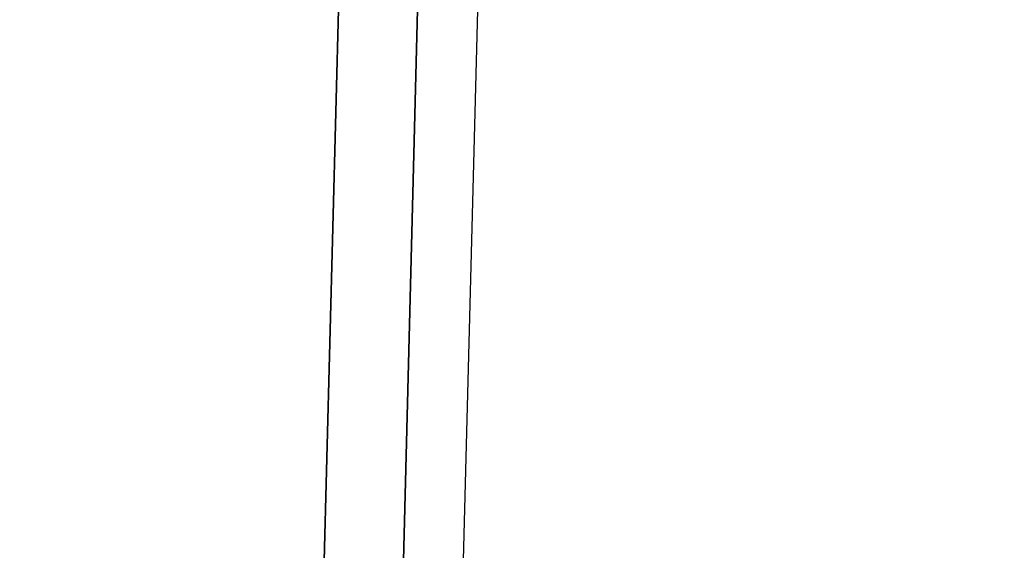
# Model space of a CAD drawing. Header units: metres. Extents: x 232680 to 233262, y 554200 to 554550.
# Tile 180 of 254: x 232761.0653 to 232761.1476, y 554477.5795 to 554477.6239. Entities that reach past the tile are written whole.
import ezdxf

# ---------------------------------------------------------------- set-up
doc = ezdxf.new("R2010")
doc.units = ezdxf.units.M
doc.layers.add('ACO constructie 035', color=7, linetype='Continuous', lineweight=35)
doc.layers.add('N-WE-VH-VERHARDING_ASFALT_TUSSENLAAG_2-GD', color=7, linetype='Continuous', lineweight=25)

# ---------------------------------------------------------------- blocks, each defined once
blk = doc.blocks.new('KT 500-640 (doorsnede)')
at = {"layer": 'ACO constructie 035'}
for p, q in [((1, -0.08), (0, -0.08)), ((1, -0.08), (0, -0.08)), ((1, -0.086606), (0, -0.086606)), ((1, -0.086606), (0, -0.086606))]:
    blk.add_line(p, q, dxfattribs=at)

msp = doc.modelspace()

# ---------------------------------------------------------------- linework, layer by layer
at = {"layer": 'N-WE-VH-VERHARDING_ASFALT_TUSSENLAAG_2-GD', "flags": 128}
msp.add_lwpolyline([(232761.00621, 554473.838217), (232761.119353, 554478.238217), (232761.189376, 554478.238217), (232761.076233, 554473.838217)], close=True, dxfattribs=at)

# ---------------------------------------------------------------- block references
at = {"xscale": -1, "rotation": 268.5270045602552}
msp.add_blockref('KT 500-640 (doorsnede)', (232761.153295, 554476.641962), dxfattribs=at)

doc.saveas('drawing.dxf')
